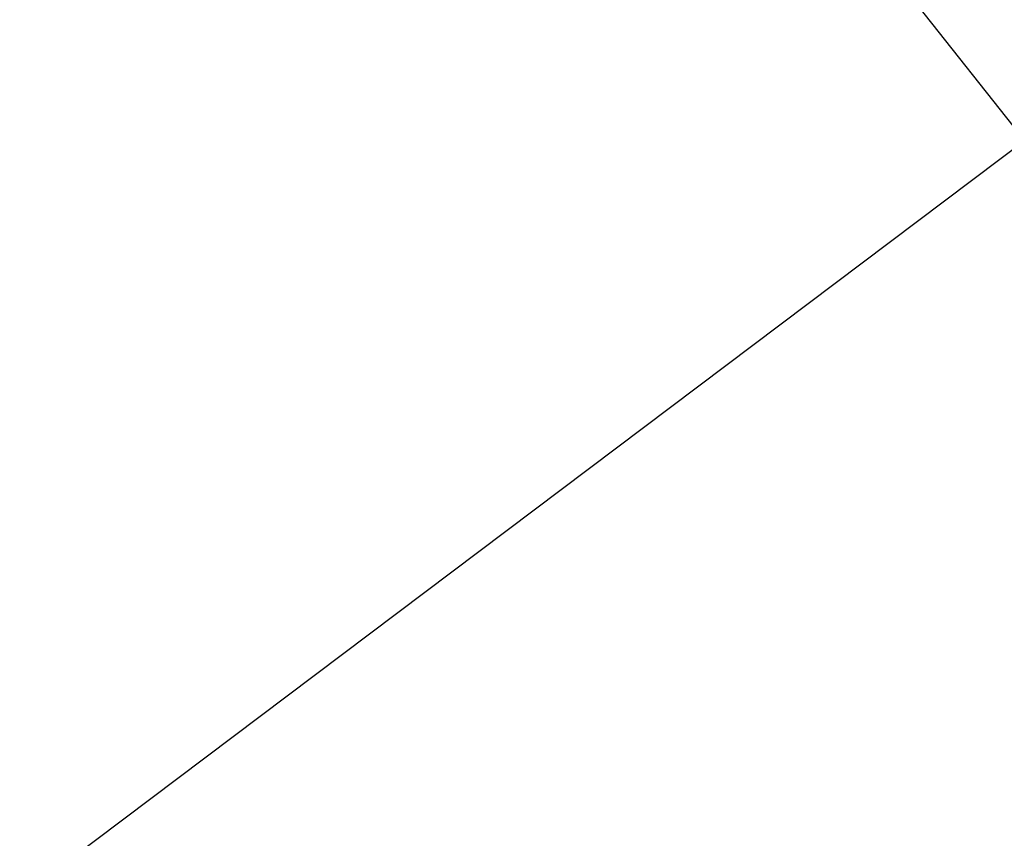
# Model space of a CAD drawing. Extents: x 0 to 122, y 0 to 122.
# Tile 183 of 256: x 29.501 to 29.659, y 37.656 to 37.788. Entities that reach past the tile are written whole.
import ezdxf

# ---------------------------------------------------------------- set-up
doc = ezdxf.new("R2010")
doc.units = 0
doc.header["$LTSCALE"] = 25.4
doc.layers.get('0').update_dxf_attribs({"color": 13, "linetype": 'CONTINUOUS'})

# ---------------------------------------------------------------- blocks, each defined once
blk = doc.blocks.new('GROOVE-I-7792-7793_STL_2')
at = {"color": 7}
for p, q in [((50.44711, -19.76114, 33.71), (47.73148, -21.80696, 33.17)), ((50.44711, -19.76114, 33.71), (47.73148, -21.80696, 33.17)), ((47.2456, -20.31981, 50.76031), (50.17193, -24.02534, 50.76031)), ((47.2456, -20.31981, 50.76031), (50.17193, -24.02534, 50.76031))]:
    blk.add_line(p, q, dxfattribs=at)
mesh = blk.add_polyface(dxfattribs=at)
corners = [(52.10946, -22.29305, 63.30379), (48.09813, -19.72731, 57.08619), (50.9459, -23.33336, 57.08619), (49.3798, -18.83656, 63.30379)]
mesh.append_faces([[corners[k] for k in face] for face in [(0, 1, 2), (1, 0, 3)]], dxfattribs={"vtx0": -1, "color": 7})

msp = doc.modelspace()

# ---------------------------------------------------------------- block references
at = {"color": 0}
msp.add_blockref('GROOVE-I-7792-7793_STL_2', (-18.50116, 59.25), dxfattribs=at)

doc.saveas('drawing.dxf')
